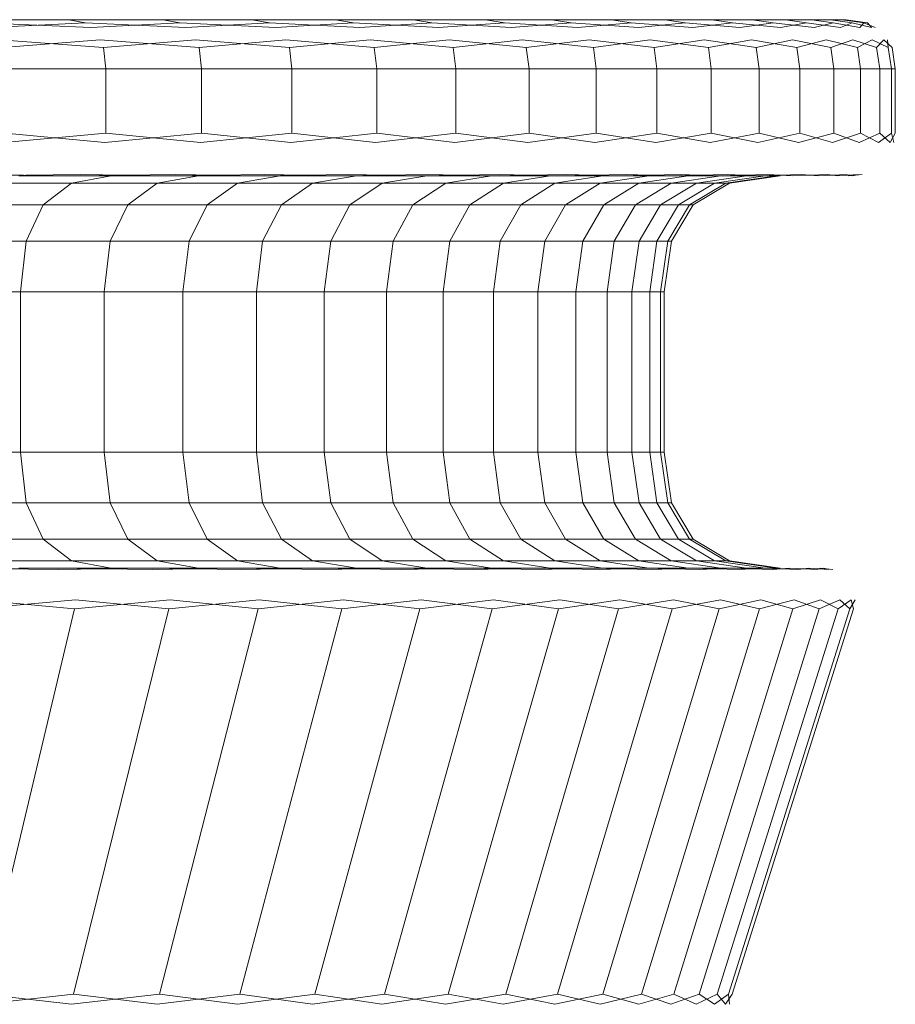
# Model space of a CAD drawing. Header units: millimetres. Extents: x 0 to 3102, y -513 to 108.
# Tile 9 of 32: x 415.22 to 421.75, y 100.48 to 107.82. Entities that reach past the tile are written whole.
import ezdxf

# ---------------------------------------------------------------- set-up
doc = ezdxf.new("R2010")
doc.units = ezdxf.units.MM
doc.layers.add('CI282602M_dwg', color=8, linetype='Continuous', lineweight=9)

# ---------------------------------------------------------------- blocks, each defined once
blk = doc.blocks.new('CI282602M_dwg-300031-Południe')
at = {"color": 18, "lineweight": 9}
for p, q in [((414.844, 107.8195), (415.5849, 107.8195)), ((415.5849, 107.8195), (414.844, 107.8195)), ((415.7494, 107.7621), (414.9602, 107.7966)), ((415.0017, 107.7621), (415.7061, 107.7966)), ((415.5849, 107.8195), (415.7061, 107.7966)), ((415.5849, 107.8195), (416.2878, 107.8195)), ((416.2878, 107.8195), (415.5849, 107.8195)), ((415.5849, 107.8195), (415.7061, 107.7966)), ((416.4587, 107.7621), (415.7061, 107.7966)), ((415.7494, 107.7621), (416.4137, 107.7966)), ((416.2878, 107.8195), (416.4137, 107.7966)), ((416.2878, 107.8195), (416.9514, 107.8195)), ((416.9514, 107.8195), (416.2878, 107.8195)), ((416.2878, 107.8195), (416.4137, 107.7966)), ((417.1284, 107.7621), (416.4137, 107.7966)), ((416.4587, 107.7621), (417.0818, 107.7966)), ((416.9514, 107.8195), (417.0818, 107.7966)), ((416.9514, 107.8195), (417.5742, 107.8195)), ((417.5742, 107.8195), (416.9514, 107.8195)), ((416.9514, 107.8195), (417.0818, 107.7966)), ((417.757, 107.7621), (417.0818, 107.7966)), ((417.1284, 107.7621), (417.7089, 107.7966)), ((417.5742, 107.8195), (417.7089, 107.7966)), ((417.5742, 107.8195), (418.1551, 107.8195)), ((418.1551, 107.8195), (417.5742, 107.8195)), ((417.5742, 107.8195), (417.7089, 107.7966)), ((418.3432, 107.7621), (417.7089, 107.7966)), ((417.757, 107.7621), (418.2937, 107.7966)), ((418.1551, 107.8195), (418.2937, 107.7966)), ((418.1551, 107.8195), (418.6925, 107.8195)), ((418.6925, 107.8195), (418.1551, 107.8195)), ((418.1551, 107.8195), (418.2937, 107.7966)), ((418.8856, 107.7621), (418.2937, 107.7966)), ((418.3432, 107.7621), (418.8348, 107.7966)), ((418.6925, 107.8195), (418.8348, 107.7966)), ((418.6925, 107.8195), (419.1852, 107.8195)), ((419.1852, 107.8195), (418.6925, 107.8195)), ((418.6925, 107.8195), (418.8348, 107.7966)), ((419.3829, 107.7621), (418.8348, 107.7966)), ((418.8856, 107.7621), (419.3309, 107.7966)), ((419.1852, 107.8195), (419.3309, 107.7966)), ((419.1852, 107.8195), (419.6318, 107.8195)), ((419.6318, 107.8195), (419.1852, 107.8195)), ((419.1852, 107.8195), (419.3309, 107.7966)), ((419.8336, 107.7621), (419.3309, 107.7966)), ((419.3829, 107.7621), (419.7805, 107.7966)), ((419.6318, 107.8195), (419.7805, 107.7966)), ((419.6318, 107.8195), (420.031, 107.8195)), ((420.031, 107.8195), (419.6318, 107.8195)), ((419.6318, 107.8195), (419.7805, 107.7966)), ((420.2365, 107.7621), (419.7805, 107.7966)), ((419.8336, 107.7621), (420.1824, 107.7966)), ((420.031, 107.8195), (420.1824, 107.7966)), ((420.031, 107.8195), (420.3813, 107.8195)), ((420.3813, 107.8195), (420.031, 107.8195)), ((420.031, 107.8195), (420.1824, 107.7966)), ((420.5901, 107.7621), (420.1824, 107.7966)), ((420.2365, 107.7621), (420.5351, 107.7966)), ((420.3813, 107.8195), (420.5351, 107.7966)), ((420.3813, 107.8195), (420.6815, 107.8195)), ((420.6815, 107.8195), (420.3813, 107.8195)), ((420.3813, 107.8195), (420.5351, 107.7966)), ((420.893, 107.7621), (420.5351, 107.7966)), ((420.5901, 107.7621), (420.8373, 107.7966)), ((420.6815, 107.8195), (420.8373, 107.7966)), ((420.6815, 107.8195), (420.9301, 107.8195)), ((420.9301, 107.8195), (420.6815, 107.8195)), ((420.6815, 107.8195), (420.8373, 107.7966)), ((421.144, 107.7621), (420.8373, 107.7966)), ((420.893, 107.7621), (421.0877, 107.7966)), ((420.9301, 107.8195), (421.0877, 107.7966)), ((420.9301, 107.8195), (421.1258, 107.8195)), ((421.1258, 107.8195), (420.9301, 107.8195)), ((420.9301, 107.8195), (421.0877, 107.7966)), ((421.3415, 107.7621), (421.0877, 107.7966)), ((421.1258, 107.8195), (421.2848, 107.7966)), ((421.1258, 107.8195), (421.2673, 107.8195)), ((421.2673, 107.8195), (421.1258, 107.8195)), ((421.1258, 107.8195), (421.2848, 107.7966)), ((421.144, 107.7621), (421.2848, 107.7966)), ((421.2673, 107.8195), (421.4272, 107.7966)), ((421.2673, 107.8195), (421.3532, 107.8195)), ((421.3532, 107.8195), (421.2673, 107.8195)), ((421.2673, 107.8195), (421.4272, 107.7966)), ((421.4843, 107.7621), (421.2848, 107.7966)), ((421.3415, 107.7621), (421.4272, 107.7966)), ((421.3532, 107.8195), (421.5137, 107.7966)), ((421.3532, 107.8195), (421.3822, 107.8195)), ((421.3822, 107.8195), (421.3532, 107.8195)), ((421.3532, 107.8195), (421.5137, 107.7966)), ((421.3822, 107.8195), (421.5429, 107.7966)), ((421.571, 107.7621), (421.4272, 107.7966)), ((421.4843, 107.7621), (421.5137, 107.7966)), ((421.6003, 107.7621), (421.5137, 107.7966)), ((421.571, 107.7621), (421.5429, 107.7966)), ((415.8446, 107.613), (415.0681, 107.6704)), ((415.093, 107.613), (415.8186, 107.6704)), ((416.5577, 107.613), (415.8186, 107.6704)), ((415.8446, 107.613), (416.5307, 107.6704)), ((417.2309, 107.613), (416.5307, 107.6704)), ((416.5577, 107.613), (417.2029, 107.6704)), ((417.8628, 107.613), (417.2029, 107.6704)), ((417.2309, 107.613), (417.834, 107.6704)), ((418.4521, 107.613), (417.834, 107.6704)), ((417.8628, 107.613), (418.4224, 107.6704)), ((418.9974, 107.613), (418.4224, 107.6704)), ((418.4521, 107.613), (418.9669, 107.6704)), ((419.4973, 107.613), (418.9669, 107.6704)), ((418.9974, 107.613), (419.4661, 107.6704)), ((419.9505, 107.613), (419.4661, 107.6704)), ((419.4973, 107.613), (419.9186, 107.6704)), ((420.3555, 107.613), (419.9186, 107.6704)), ((419.9505, 107.613), (420.323, 107.6704)), ((420.7109, 107.613), (420.323, 107.6704)), ((420.3555, 107.613), (420.678, 107.6704)), ((421.0155, 107.613), (420.678, 107.6704)), ((420.7109, 107.613), (420.9821, 107.6704)), ((421.2678, 107.613), (420.9821, 107.6704)), ((421.0155, 107.613), (421.234, 107.6704)), ((421.4664, 107.613), (421.234, 107.6704)), ((421.2678, 107.613), (421.4323, 107.6704)), ((421.61, 107.613), (421.4323, 107.6704)), ((421.4664, 107.613), (421.5757, 107.6704)), ((421.6971, 107.613), (421.5757, 107.6704)), ((421.61, 107.613), (421.6628, 107.6704)), ((421.7265, 107.613), (421.6628, 107.6704)), ((421.6971, 107.613), (421.6921, 107.6704)), ((415.8446, 107.613), (415.8619, 107.4524)), ((415.8446, 107.613), (415.8619, 107.4524)), ((416.5577, 107.613), (416.5757, 107.4524)), ((416.5577, 107.613), (416.5757, 107.4524)), ((417.2309, 107.613), (417.2495, 107.4524)), ((417.2309, 107.613), (417.2495, 107.4524)), ((417.8628, 107.613), (417.882, 107.4524)), ((417.8628, 107.613), (417.882, 107.4524)), ((418.4521, 107.613), (418.4719, 107.4524)), ((418.4521, 107.613), (418.4719, 107.4524)), ((418.9974, 107.613), (419.0178, 107.4524)), ((418.9974, 107.613), (419.0178, 107.4524)), ((419.4973, 107.613), (419.5181, 107.4524)), ((419.4973, 107.613), (419.5181, 107.4524)), ((419.9505, 107.613), (419.9717, 107.4524)), ((419.9505, 107.613), (419.9717, 107.4524)), ((420.3555, 107.613), (420.3771, 107.4524)), ((420.3555, 107.613), (420.3771, 107.4524)), ((420.7109, 107.613), (420.7329, 107.4524)), ((420.7109, 107.613), (420.7329, 107.4524)), ((421.0155, 107.613), (421.0378, 107.4524)), ((421.0155, 107.613), (421.0378, 107.4524)), ((421.2678, 107.613), (421.2903, 107.4524)), ((421.2678, 107.613), (421.2903, 107.4524)), ((421.4664, 107.613), (421.4891, 107.4524)), ((421.4664, 107.613), (421.4891, 107.4524)), ((421.61, 107.613), (421.6328, 107.4524)), ((421.61, 107.613), (421.6328, 107.4524)), ((421.6971, 107.613), (421.7201, 107.4524)), ((421.6971, 107.613), (421.7201, 107.4524)), ((421.7495, 107.4524), (421.7265, 107.613)), ((415.1096, 107.4524), (415.8619, 107.4524)), ((415.8619, 107.4524), (415.1096, 107.4524)), ((415.8619, 107.4524), (416.5757, 107.4524)), ((416.5757, 107.4524), (415.8619, 107.4524)), ((415.8619, 107.4524), (415.8619, 106.9725)), ((415.8619, 107.4524), (415.8619, 106.9725)), ((416.5757, 107.4524), (417.2495, 107.4524)), ((417.2495, 107.4524), (416.5757, 107.4524)), ((416.5757, 107.4524), (416.5757, 106.9725)), ((416.5757, 107.4524), (416.5757, 106.9725)), ((417.2495, 107.4524), (417.882, 107.4524)), ((417.882, 107.4524), (417.2495, 107.4524)), ((417.2495, 107.4524), (417.2495, 106.9725)), ((417.2495, 107.4524), (417.2495, 106.9725)), ((417.882, 107.4524), (418.4719, 107.4524)), ((418.4719, 107.4524), (417.882, 107.4524)), ((417.882, 107.4524), (417.882, 106.9725)), ((417.882, 107.4524), (417.882, 106.9725)), ((418.4719, 107.4524), (419.0178, 107.4524)), ((419.0178, 107.4524), (418.4719, 107.4524)), ((418.4719, 107.4524), (418.4719, 106.9725)), ((418.4719, 107.4524), (418.4719, 106.9725)), ((419.0178, 107.4524), (419.5181, 107.4524)), ((419.5181, 107.4524), (419.0178, 107.4524)), ((419.0178, 107.4524), (419.0178, 106.9725)), ((419.0178, 107.4524), (419.0178, 106.9725)), ((419.5181, 107.4524), (419.9717, 107.4524)), ((419.9717, 107.4524), (419.5181, 107.4524)), ((419.5181, 107.4524), (419.5181, 106.9725)), ((419.5181, 107.4524), (419.5181, 106.9725)), ((419.9717, 107.4524), (420.3771, 107.4524)), ((420.3771, 107.4524), (419.9717, 107.4524)), ((419.9717, 107.4524), (419.9717, 106.9725)), ((419.9717, 107.4524), (419.9717, 106.9725)), ((420.3771, 107.4524), (420.7329, 107.4524)), ((420.7329, 107.4524), (420.3771, 107.4524)), ((420.3771, 107.4524), (420.3771, 106.9725)), ((420.3771, 107.4524), (420.3771, 106.9725)), ((420.7329, 107.4524), (421.0378, 107.4524)), ((421.0378, 107.4524), (420.7329, 107.4524)), ((420.7329, 107.4524), (420.7329, 106.9725)), ((420.7329, 107.4524), (420.7329, 106.9725)), ((421.0378, 107.4524), (421.2903, 107.4524)), ((421.2903, 107.4524), (421.0378, 107.4524)), ((421.0378, 107.4524), (421.0378, 106.9725)), ((421.0378, 107.4524), (421.0378, 106.9725)), ((421.2903, 107.4524), (421.4891, 107.4524)), ((421.4891, 107.4524), (421.2903, 107.4524)), ((421.2903, 107.4524), (421.2903, 106.9725)), ((421.2903, 107.4524), (421.2903, 106.9725)), ((421.4891, 107.4524), (421.6328, 107.4524)), ((421.6328, 107.4524), (421.4891, 107.4524)), ((421.4891, 107.4524), (421.4891, 106.9725)), ((421.4891, 107.4524), (421.4891, 106.9725)), ((421.6328, 107.4524), (421.7201, 107.4524)), ((421.7201, 107.4524), (421.6328, 107.4524)), ((421.6328, 107.4524), (421.6328, 106.9725)), ((421.6328, 107.4524), (421.6328, 106.9725)), ((421.7201, 107.4524), (421.7495, 107.4524)), ((421.7495, 107.4524), (421.7201, 107.4524)), ((421.7201, 107.4524), (421.7201, 106.9725)), ((421.7201, 107.4524), (421.7201, 106.9725)), ((421.7495, 106.9725), (421.7495, 107.4524)), ((415.1025, 106.9031), (415.8619, 106.9725)), ((415.8544, 106.9031), (415.1096, 106.9725)), ((415.8544, 106.9031), (416.5757, 106.9725)), ((416.5679, 106.9031), (415.8619, 106.9725)), ((416.5679, 106.9031), (417.2495, 106.9725)), ((417.2415, 106.9031), (416.5757, 106.9725)), ((417.2415, 106.9031), (417.882, 106.9725)), ((417.8737, 106.9031), (417.2495, 106.9725)), ((417.8737, 106.9031), (418.4719, 106.9725)), ((418.4634, 106.9031), (417.882, 106.9725)), ((418.4634, 106.9031), (419.0178, 106.9725)), ((419.009, 106.9031), (418.4719, 106.9725)), ((419.009, 106.9031), (419.5181, 106.9725)), ((419.5092, 106.9031), (419.0178, 106.9725)), ((419.5092, 106.9031), (419.9717, 106.9725)), ((419.9625, 106.9031), (419.5181, 106.9725)), ((419.9625, 106.9031), (420.3771, 106.9725)), ((420.3678, 106.9031), (419.9717, 106.9725)), ((420.3678, 106.9031), (420.7329, 106.9725)), ((420.7234, 106.9031), (420.3771, 106.9725)), ((420.7234, 106.9031), (421.0378, 106.9725)), ((421.0282, 106.9031), (420.7329, 106.9725)), ((421.0282, 106.9031), (421.2903, 106.9725)), ((421.2806, 106.9031), (421.0378, 106.9725)), ((421.2806, 106.9031), (421.4891, 106.9725)), ((421.4793, 106.9031), (421.2903, 106.9725)), ((421.4793, 106.9031), (421.6328, 106.9725)), ((421.623, 106.9031), (421.4891, 106.9725)), ((421.623, 106.9031), (421.7201, 106.9725)), ((421.7102, 106.9031), (421.6328, 106.9725)), ((421.7495, 106.9725), (421.7102, 106.9031)), ((421.7395, 106.9032), (421.7201, 106.9725)), ((414.8803, 106.6555), (415.6751, 106.6654)), ((415.6053, 106.6015), (414.9285, 106.6015)), ((414.9285, 106.6015), (415.6053, 106.6015)), ((415.6227, 106.6555), (414.9305, 106.6654)), ((415.9018, 106.6555), (415.2138, 106.6555)), ((415.2138, 106.6555), (415.9018, 106.6555)), ((415.3936, 106.4395), (415.6053, 106.6015)), ((415.6053, 106.6015), (415.3936, 106.4395)), ((415.6053, 106.6015), (415.9018, 106.6555)), ((415.9018, 106.6555), (415.6053, 106.6015)), ((416.2444, 106.6015), (415.6053, 106.6015)), ((415.6053, 106.6015), (416.2444, 106.6015)), ((415.6227, 106.6555), (416.3815, 106.6654)), ((416.3271, 106.6555), (415.6751, 106.6654)), ((416.5514, 106.6555), (415.9018, 106.6555)), ((415.9018, 106.6555), (416.5514, 106.6555)), ((416.0251, 106.4395), (416.2444, 106.6015)), ((416.2444, 106.6015), (416.0251, 106.4395)), ((416.2444, 106.6015), (416.5514, 106.6555)), ((416.5514, 106.6555), (416.2444, 106.6015)), ((416.8442, 106.6015), (416.2444, 106.6015)), ((416.2444, 106.6015), (416.8442, 106.6015)), ((416.3271, 106.6555), (417.0484, 106.6654)), ((416.9921, 106.6555), (416.3815, 106.6654)), ((417.1612, 106.6555), (416.5514, 106.6555)), ((416.5514, 106.6555), (417.1612, 106.6555)), ((416.6178, 106.4395), (416.8442, 106.6015)), ((416.8442, 106.6015), (416.6178, 106.4395)), ((416.8442, 106.6015), (417.1612, 106.6555)), ((417.1612, 106.6555), (416.8442, 106.6015)), ((417.4037, 106.6015), (416.8442, 106.6015)), ((416.8442, 106.6015), (417.4037, 106.6015)), ((416.9921, 106.6555), (417.6745, 106.6654)), ((417.6163, 106.6555), (417.0484, 106.6654)), ((417.7299, 106.6555), (417.1612, 106.6555)), ((417.1612, 106.6555), (417.7299, 106.6555)), ((417.4037, 106.6015), (417.1706, 106.4395)), ((417.1707, 106.4395), (417.4037, 106.6015)), ((417.4037, 106.6015), (417.7299, 106.6555)), ((417.7299, 106.6555), (417.4037, 106.6015)), ((417.9214, 106.6015), (417.4037, 106.6015)), ((417.4037, 106.6015), (417.9214, 106.6015)), ((417.6163, 106.6555), (418.2583, 106.6654)), ((418.1984, 106.6555), (417.6745, 106.6654)), ((417.6822, 106.4395), (417.9214, 106.6015)), ((417.9214, 106.6015), (417.6822, 106.4395)), ((418.2563, 106.6555), (417.7299, 106.6555)), ((417.7299, 106.6555), (418.2563, 106.6555)), ((417.9214, 106.6015), (418.2563, 106.6555)), ((418.2563, 106.6555), (417.9214, 106.6015)), ((418.396, 106.6015), (417.9214, 106.6015)), ((417.9214, 106.6015), (418.396, 106.6015)), ((418.1512, 106.4395), (418.396, 106.6015)), ((418.396, 106.6015), (418.1512, 106.4395)), ((418.1984, 106.6555), (418.7984, 106.6654)), ((418.7388, 106.6555), (418.2563, 106.6555)), ((418.2563, 106.6555), (418.7388, 106.6555)), ((418.737, 106.6555), (418.2583, 106.6654)), ((418.396, 106.6015), (418.7388, 106.6555)), ((418.7388, 106.6555), (418.396, 106.6015)), ((418.8262, 106.6015), (418.396, 106.6015)), ((418.396, 106.6015), (418.8262, 106.6015)), ((418.5762, 106.4395), (418.8262, 106.6015)), ((418.8262, 106.6015), (418.5762, 106.4395)), ((418.737, 106.6555), (419.2936, 106.6654)), ((419.1762, 106.6555), (418.7388, 106.6555)), ((418.7388, 106.6555), (419.1762, 106.6555)), ((419.2308, 106.6555), (418.7984, 106.6654)), ((418.8262, 106.6015), (419.1762, 106.6555)), ((419.1762, 106.6555), (418.8262, 106.6015)), ((419.2108, 106.6015), (418.8262, 106.6015)), ((418.8262, 106.6015), (419.2108, 106.6015)), ((418.9562, 106.4395), (419.2108, 106.6015)), ((419.2108, 106.6015), (418.9562, 106.4395)), ((419.5672, 106.6555), (419.1762, 106.6555)), ((419.1762, 106.6555), (419.5672, 106.6555)), ((419.2108, 106.6015), (419.5672, 106.6555)), ((419.5672, 106.6555), (419.2108, 106.6015)), ((419.5483, 106.6015), (419.2108, 106.6015)), ((419.2108, 106.6015), (419.5483, 106.6015)), ((419.2308, 106.6555), (419.7425, 106.6654)), ((419.2897, 106.4395), (419.5483, 106.6015)), ((419.5483, 106.6015), (419.2897, 106.4395)), ((419.6783, 106.6555), (419.2936, 106.6654)), ((419.5483, 106.6015), (419.9104, 106.6555)), ((419.9104, 106.6555), (419.5483, 106.6015)), ((419.8375, 106.6015), (419.5483, 106.6015)), ((419.5483, 106.6015), (419.8375, 106.6015)), ((419.9104, 106.6555), (419.5672, 106.6555)), ((419.5672, 106.6555), (419.9104, 106.6555)), ((419.5754, 106.4395), (419.8375, 106.6015)), ((419.8375, 106.6015), (419.5754, 106.4395)), ((419.6783, 106.6555), (420.1437, 106.6654)), ((420.0783, 106.6555), (419.7425, 106.6654)), ((419.8121, 106.4395), (420.077, 106.6015)), ((420.077, 106.6015), (419.8121, 106.4395)), ((419.8375, 106.6015), (420.2044, 106.6555)), ((420.2044, 106.6555), (419.8375, 106.6015)), ((420.077, 106.6015), (419.8375, 106.6015)), ((419.8375, 106.6015), (420.077, 106.6015)), ((420.2044, 106.6555), (419.9104, 106.6555)), ((419.9104, 106.6555), (420.2044, 106.6555)), ((419.9984, 106.4395), (420.2656, 106.6015)), ((420.2656, 106.6015), (419.9984, 106.4395)), ((420.077, 106.6015), (420.448, 106.6555)), ((420.448, 106.6555), (420.077, 106.6015)), ((420.2656, 106.6015), (420.077, 106.6015)), ((420.077, 106.6015), (420.2656, 106.6015)), ((420.0783, 106.6555), (420.4958, 106.6654)), ((420.1331, 106.4395), (420.4019, 106.6015)), ((420.4019, 106.6015), (420.1331, 106.4395)), ((420.4294, 106.6555), (420.1437, 106.6654)), ((420.448, 106.6555), (420.2044, 106.6555)), ((420.2044, 106.6555), (420.448, 106.6555)), ((420.2148, 106.4395), (420.4846, 106.6015)), ((420.4846, 106.6015), (420.2148, 106.4395)), ((420.2424, 106.4395), (420.5125, 106.6015)), ((420.2656, 106.6015), (420.6397, 106.6555)), ((420.6397, 106.6555), (420.2656, 106.6015)), ((420.4019, 106.6015), (420.2656, 106.6015)), ((420.2656, 106.6015), (420.4019, 106.6015)), ((420.4019, 106.6015), (420.7783, 106.6555)), ((420.7783, 106.6555), (420.4019, 106.6015)), ((420.4846, 106.6015), (420.4019, 106.6015)), ((420.4019, 106.6015), (420.4846, 106.6015)), ((420.4294, 106.6555), (420.7975, 106.6654)), ((420.6397, 106.6555), (420.448, 106.6555)), ((420.448, 106.6555), (420.6397, 106.6555)), ((420.4846, 106.6015), (420.8624, 106.6555)), ((420.8624, 106.6555), (420.4846, 106.6015)), ((420.5125, 106.6015), (420.4846, 106.6015)), ((420.4846, 106.6015), (420.5125, 106.6015)), ((420.7302, 106.6555), (420.4958, 106.6654)), ((420.5125, 106.6015), (420.8907, 106.6555)), ((420.7783, 106.6555), (420.6397, 106.6555)), ((420.6397, 106.6555), (420.7783, 106.6555)), ((420.7302, 106.6555), (421.0474, 106.6654)), ((420.8624, 106.6555), (420.7783, 106.6555)), ((420.7783, 106.6555), (420.8624, 106.6555)), ((420.9793, 106.6555), (420.7975, 106.6654)), ((420.8907, 106.6555), (420.8624, 106.6555)), ((420.8624, 106.6555), (420.8907, 106.6555)), ((420.9793, 106.6555), (421.2441, 106.6654)), ((421.1755, 106.6555), (421.0474, 106.6654)), ((421.1755, 106.6555), (421.3863, 106.6654)), ((421.3173, 106.6555), (421.2441, 106.6654)), ((421.3173, 106.6555), (421.4727, 106.6654)), ((421.4034, 106.6555), (421.3863, 106.6654)), ((421.5018, 106.6654), (421.4034, 106.6555)), ((421.4324, 106.6555), (421.4727, 106.6654)), ((415.3936, 106.4395), (414.7247, 106.4395)), ((414.7247, 106.4395), (415.3936, 106.4395)), ((415.2665, 106.1694), (415.3936, 106.4395)), ((415.3936, 106.4395), (415.2665, 106.1694)), ((416.0251, 106.4395), (415.3936, 106.4395)), ((415.3936, 106.4395), (416.0251, 106.4395)), ((415.8935, 106.1694), (416.0251, 106.4395)), ((416.0251, 106.4395), (415.8935, 106.1694)), ((416.6178, 106.4395), (416.0251, 106.4395)), ((416.0251, 106.4395), (416.6178, 106.4395)), ((416.482, 106.1694), (416.6178, 106.4395)), ((416.6178, 106.4395), (416.482, 106.1694)), ((417.1707, 106.4395), (416.6178, 106.4395)), ((416.6178, 106.4395), (417.1706, 106.4395)), ((417.0308, 106.1694), (417.1707, 106.4395)), ((417.1706, 106.4395), (417.0308, 106.1694)), ((417.1706, 106.4395), (417.6822, 106.4395)), ((417.6822, 106.4395), (417.1707, 106.4395)), ((417.5386, 106.1694), (417.6822, 106.4395)), ((417.6822, 106.4395), (417.5386, 106.1694)), ((418.1512, 106.4395), (417.6822, 106.4395)), ((417.6822, 106.4395), (418.1512, 106.4395)), ((418.0042, 106.1694), (418.1512, 106.4395)), ((418.1512, 106.4395), (418.0042, 106.1694)), ((418.5762, 106.4395), (418.1512, 106.4395)), ((418.1512, 106.4395), (418.5762, 106.4395)), ((418.4262, 106.1694), (418.5762, 106.4395)), ((418.5762, 106.4395), (418.4262, 106.1694)), ((418.9562, 106.4395), (418.5762, 106.4395)), ((418.5762, 106.4395), (418.9562, 106.4395)), ((418.8034, 106.1694), (418.9562, 106.4395)), ((418.9562, 106.4395), (418.8034, 106.1694)), ((419.2897, 106.4395), (418.9562, 106.4395)), ((418.9562, 106.4395), (419.2897, 106.4395)), ((419.1345, 106.1694), (419.2897, 106.4395)), ((419.2897, 106.4395), (419.1345, 106.1694)), ((419.5754, 106.4395), (419.2897, 106.4395)), ((419.2897, 106.4395), (419.5754, 106.4395)), ((419.4181, 106.1694), (419.5754, 106.4395)), ((419.5754, 106.4395), (419.4181, 106.1694)), ((419.8121, 106.4395), (419.5754, 106.4395)), ((419.5754, 106.4395), (419.8121, 106.4395)), ((419.6531, 106.1694), (419.8121, 106.4395)), ((419.8121, 106.4395), (419.6531, 106.1694)), ((419.9984, 106.4395), (419.8121, 106.4395)), ((419.8121, 106.4395), (419.9984, 106.4395)), ((419.8381, 106.1694), (419.9984, 106.4395)), ((419.9984, 106.4395), (419.8381, 106.1694)), ((419.9718, 106.1694), (420.1331, 106.4395)), ((420.1331, 106.4395), (419.9718, 106.1694)), ((420.1331, 106.4395), (419.9984, 106.4395)), ((419.9984, 106.4395), (420.1331, 106.4395)), ((420.0529, 106.1694), (420.2148, 106.4395)), ((420.2148, 106.4395), (420.0529, 106.1694)), ((420.0803, 106.1694), (420.2424, 106.4395)), ((420.2148, 106.4395), (420.1331, 106.4395)), ((420.1331, 106.4395), (420.2148, 106.4395)), ((420.2424, 106.4395), (420.2148, 106.4395)), ((420.2148, 106.4395), (420.2424, 106.4395)), ((414.6024, 106.1694), (415.2665, 106.1694)), ((415.2665, 106.1694), (414.6024, 106.1694)), ((415.2242, 105.7914), (415.2665, 106.1694)), ((415.2665, 106.1694), (415.2242, 105.7914)), ((415.2665, 106.1694), (415.8935, 106.1694)), ((415.8935, 106.1694), (415.2665, 106.1694)), ((415.8496, 105.7914), (415.8935, 106.1694)), ((415.8935, 106.1694), (415.8496, 105.7914)), ((415.8935, 106.1694), (416.482, 106.1694)), ((416.482, 106.1694), (415.8935, 106.1694)), ((416.4367, 105.7914), (416.482, 106.1694)), ((416.482, 106.1694), (416.4367, 105.7914)), ((416.482, 106.1694), (417.0308, 106.1694)), ((417.0308, 106.1694), (416.482, 106.1694)), ((416.9842, 105.7914), (417.0308, 106.1694)), ((417.0308, 106.1694), (416.9842, 105.7914)), ((417.0308, 106.1694), (417.5386, 106.1694)), ((417.5386, 106.1694), (417.0308, 106.1694)), ((417.4908, 105.7914), (417.5386, 106.1694)), ((417.5386, 106.1694), (417.4908, 105.7914)), ((417.5386, 106.1694), (418.0042, 106.1694)), ((418.0042, 106.1694), (417.5386, 106.1694)), ((417.9553, 105.7914), (418.0042, 106.1694)), ((418.0042, 106.1694), (417.9553, 105.7914)), ((418.0042, 106.1694), (418.4262, 106.1694)), ((418.4262, 106.1694), (418.0042, 106.1694)), ((418.3763, 105.7914), (418.4262, 106.1694)), ((418.4262, 106.1694), (418.3763, 105.7914)), ((418.4262, 106.1694), (418.8034, 106.1694)), ((418.8034, 106.1694), (418.4262, 106.1694)), ((418.7525, 105.7914), (418.8034, 106.1694)), ((418.8034, 106.1694), (418.7525, 105.7914)), ((418.8034, 106.1694), (419.1345, 106.1694)), ((419.1345, 106.1694), (418.8034, 106.1694)), ((419.0828, 105.7914), (419.1345, 106.1694)), ((419.1345, 106.1694), (419.0828, 105.7914)), ((419.1345, 106.1694), (419.4181, 106.1694)), ((419.4181, 106.1694), (419.1345, 106.1694)), ((419.3657, 105.7914), (419.4181, 106.1694)), ((419.4181, 106.1694), (419.3657, 105.7914)), ((419.4181, 106.1694), (419.6531, 106.1694)), ((419.6531, 106.1694), (419.4181, 106.1694)), ((419.6001, 105.7914), (419.6531, 106.1694)), ((419.6531, 106.1694), (419.6001, 105.7914)), ((419.6531, 106.1694), (419.8381, 106.1694)), ((419.8381, 106.1694), (419.6531, 106.1694)), ((419.7846, 105.7914), (419.8381, 106.1694)), ((419.8381, 106.1694), (419.7846, 105.7914)), ((419.8381, 106.1694), (419.9718, 106.1694)), ((419.9718, 106.1694), (419.8381, 106.1694)), ((419.918, 105.7914), (419.9718, 106.1694)), ((419.9718, 106.1694), (419.918, 105.7914)), ((419.9718, 106.1694), (420.0529, 106.1694)), ((420.0529, 106.1694), (419.9718, 106.1694)), ((419.999, 105.7914), (420.0529, 106.1694)), ((420.0529, 106.1694), (419.999, 105.7914)), ((420.0263, 105.7914), (420.0803, 106.1694)), ((420.0529, 106.1694), (420.0803, 106.1694)), ((420.0803, 106.1694), (420.0529, 106.1694)), ((414.5617, 105.7914), (415.2242, 105.7914)), ((415.2242, 105.7914), (414.5617, 105.7914)), ((415.2242, 105.7914), (415.8496, 105.7914)), ((415.8496, 105.7914), (415.2242, 105.7914)), ((415.2242, 104.5944), (415.2242, 105.7914)), ((415.2242, 105.7914), (415.2242, 104.5944)), ((415.8496, 105.7914), (416.4367, 105.7914)), ((416.4367, 105.7914), (415.8496, 105.7914)), ((415.8496, 104.5944), (415.8496, 105.7914)), ((415.8496, 105.7914), (415.8496, 104.5944)), ((416.4367, 105.7914), (416.9842, 105.7914)), ((416.9842, 105.7914), (416.4367, 105.7914)), ((416.4367, 104.5944), (416.4367, 105.7914)), ((416.4367, 105.7914), (416.4367, 104.5944)), ((416.9842, 105.7914), (417.4908, 105.7914)), ((417.4908, 105.7914), (416.9842, 105.7914)), ((416.9842, 104.5944), (416.9842, 105.7914)), ((416.9842, 105.7914), (416.9842, 104.5944)), ((417.4908, 105.7914), (417.9553, 105.7914)), ((417.9553, 105.7914), (417.4908, 105.7914)), ((417.4908, 104.5944), (417.4908, 105.7914)), ((417.4908, 105.7914), (417.4908, 104.5944)), ((417.9553, 105.7914), (418.3763, 105.7914)), ((418.3763, 105.7914), (417.9553, 105.7914)), ((417.9553, 104.5944), (417.9553, 105.7914)), ((417.9553, 105.7914), (417.9553, 104.5944)), ((418.3763, 105.7914), (418.7525, 105.7914)), ((418.7525, 105.7914), (418.3763, 105.7914)), ((418.3763, 104.5944), (418.3763, 105.7914)), ((418.3763, 105.7914), (418.3763, 104.5944)), ((418.7525, 105.7914), (419.0828, 105.7914)), ((419.0828, 105.7914), (418.7525, 105.7914)), ((418.7525, 104.5944), (418.7525, 105.7914)), ((418.7525, 105.7914), (418.7525, 104.5944)), ((419.0828, 105.7914), (419.3657, 105.7914)), ((419.3657, 105.7914), (419.0828, 105.7914)), ((419.0828, 104.5944), (419.0828, 105.7914)), ((419.0828, 105.7914), (419.0828, 104.5944)), ((419.3657, 105.7914), (419.6001, 105.7914)), ((419.6001, 105.7914), (419.3657, 105.7914)), ((419.3657, 104.5944), (419.3657, 105.7914)), ((419.3657, 105.7914), (419.3657, 104.5944)), ((419.6001, 105.7914), (419.7846, 105.7914)), ((419.7846, 105.7914), (419.6001, 105.7914)), ((419.6001, 104.5944), (419.6001, 105.7914)), ((419.6001, 105.7914), (419.6001, 104.5944)), ((419.7846, 105.7914), (419.918, 105.7914)), ((419.918, 105.7914), (419.7846, 105.7914)), ((419.7846, 104.5944), (419.7846, 105.7914)), ((419.7846, 105.7914), (419.7846, 104.5944)), ((419.918, 105.7914), (419.999, 105.7914)), ((419.999, 105.7914), (419.918, 105.7914)), ((419.918, 104.5944), (419.918, 105.7914)), ((419.918, 105.7914), (419.918, 104.5944)), ((419.999, 105.7914), (420.0263, 105.7914)), ((420.0263, 105.7914), (419.999, 105.7914)), ((419.999, 104.5944), (419.999, 105.7914)), ((419.999, 105.7914), (419.999, 104.5944)), ((420.0263, 104.5944), (420.0263, 105.7914)), ((415.2242, 104.5944), (414.5617, 104.5944)), ((414.5617, 104.5944), (415.2242, 104.5944)), ((415.2665, 104.2163), (415.2242, 104.5944)), ((415.8496, 104.5944), (415.2242, 104.5944)), ((415.2242, 104.5944), (415.2665, 104.2163)), ((415.2242, 104.5944), (415.8496, 104.5944)), ((415.8935, 104.2163), (415.8496, 104.5944)), ((416.4367, 104.5944), (415.8496, 104.5944)), ((415.8496, 104.5944), (415.8935, 104.2163)), ((415.8496, 104.5944), (416.4367, 104.5944)), ((416.482, 104.2163), (416.4367, 104.5944)), ((416.9842, 104.5944), (416.4367, 104.5944)), ((416.4367, 104.5944), (416.482, 104.2163)), ((416.4367, 104.5944), (416.9842, 104.5944)), ((417.0308, 104.2163), (416.9842, 104.5944)), ((417.4908, 104.5944), (416.9842, 104.5944)), ((416.9842, 104.5944), (417.0308, 104.2163)), ((416.9842, 104.5944), (417.4908, 104.5944)), ((417.5386, 104.2163), (417.4908, 104.5944)), ((417.9553, 104.5944), (417.4908, 104.5944)), ((417.4908, 104.5944), (417.5386, 104.2163)), ((417.4908, 104.5944), (417.9553, 104.5944)), ((418.0042, 104.2163), (417.9553, 104.5944)), ((418.3763, 104.5944), (417.9553, 104.5944)), ((417.9553, 104.5944), (418.0042, 104.2163)), ((417.9553, 104.5944), (418.3763, 104.5944)), ((418.4262, 104.2163), (418.3763, 104.5944)), ((418.7525, 104.5944), (418.3763, 104.5944)), ((418.3763, 104.5944), (418.4262, 104.2163)), ((418.3763, 104.5944), (418.7525, 104.5944)), ((418.8034, 104.2163), (418.7525, 104.5944)), ((419.0828, 104.5944), (418.7525, 104.5944)), ((418.7525, 104.5944), (418.8034, 104.2163)), ((418.7525, 104.5944), (419.0828, 104.5944)), ((419.1345, 104.2163), (419.0828, 104.5944)), ((419.3657, 104.5944), (419.0828, 104.5944)), ((419.0828, 104.5944), (419.1345, 104.2163)), ((419.0828, 104.5944), (419.3657, 104.5944)), ((419.4181, 104.2163), (419.3657, 104.5944)), ((419.6001, 104.5944), (419.3657, 104.5944)), ((419.3657, 104.5944), (419.4181, 104.2163)), ((419.3657, 104.5944), (419.6001, 104.5944)), ((419.6531, 104.2163), (419.6001, 104.5944)), ((419.7846, 104.5944), (419.6001, 104.5944)), ((419.6001, 104.5944), (419.6531, 104.2163)), ((419.6001, 104.5944), (419.7846, 104.5944)), ((419.8381, 104.2163), (419.7846, 104.5944)), ((419.918, 104.5944), (419.7846, 104.5944)), ((419.7846, 104.5944), (419.8381, 104.2163)), ((419.7846, 104.5944), (419.918, 104.5944)), ((419.9718, 104.2163), (419.918, 104.5944)), ((419.999, 104.5944), (419.918, 104.5944)), ((419.918, 104.5944), (419.9718, 104.2163)), ((419.918, 104.5944), (419.999, 104.5944)), ((420.0529, 104.2163), (419.999, 104.5944)), ((420.0263, 104.5944), (419.999, 104.5944)), ((419.999, 104.5944), (420.0529, 104.2163)), ((419.999, 104.5944), (420.0263, 104.5944)), ((420.0803, 104.2163), (420.0263, 104.5944)), ((415.2665, 104.2163), (414.6024, 104.2163)), ((414.6024, 104.2163), (415.2665, 104.2163)), ((415.3936, 103.9462), (415.2665, 104.2163)), ((415.8935, 104.2163), (415.2665, 104.2163)), ((415.2665, 104.2163), (415.3936, 103.9462)), ((415.2665, 104.2163), (415.8935, 104.2163)), ((416.0251, 103.9462), (415.8935, 104.2163)), ((416.482, 104.2163), (415.8935, 104.2163)), ((415.8935, 104.2163), (416.0251, 103.9462)), ((415.8935, 104.2163), (416.482, 104.2163)), ((416.6178, 103.9462), (416.482, 104.2163)), ((417.0308, 104.2163), (416.482, 104.2163)), ((416.482, 104.2163), (416.6178, 103.9462)), ((416.482, 104.2163), (417.0308, 104.2163)), ((417.1707, 103.9462), (417.0308, 104.2163)), ((417.5386, 104.2163), (417.0308, 104.2163)), ((417.0308, 104.2163), (417.1706, 103.9462)), ((417.0308, 104.2163), (417.5386, 104.2163)), ((417.6822, 103.9462), (417.5386, 104.2163)), ((418.0042, 104.2163), (417.5386, 104.2163)), ((417.5386, 104.2163), (417.6822, 103.9462)), ((417.5386, 104.2163), (418.0042, 104.2163)), ((418.1512, 103.9462), (418.0042, 104.2163)), ((418.4262, 104.2163), (418.0042, 104.2163)), ((418.0042, 104.2163), (418.1512, 103.9462)), ((418.0042, 104.2163), (418.4262, 104.2163)), ((418.5762, 103.9462), (418.4262, 104.2163)), ((418.8034, 104.2163), (418.4262, 104.2163)), ((418.4262, 104.2163), (418.5762, 103.9462)), ((418.4262, 104.2163), (418.8034, 104.2163)), ((418.9562, 103.9462), (418.8034, 104.2163)), ((419.1345, 104.2163), (418.8034, 104.2163)), ((418.8034, 104.2163), (418.9562, 103.9462)), ((418.8034, 104.2163), (419.1345, 104.2163)), ((419.2897, 103.9462), (419.1345, 104.2163)), ((419.4181, 104.2163), (419.1345, 104.2163)), ((419.1345, 104.2163), (419.2897, 103.9462)), ((419.1345, 104.2163), (419.4181, 104.2163)), ((419.5754, 103.9462), (419.4181, 104.2163)), ((419.6531, 104.2163), (419.4181, 104.2163)), ((419.4181, 104.2163), (419.5754, 103.9462)), ((419.4181, 104.2163), (419.6531, 104.2163)), ((419.8121, 103.9462), (419.6531, 104.2163)), ((419.8381, 104.2163), (419.6531, 104.2163)), ((419.6531, 104.2163), (419.8121, 103.9462)), ((419.6531, 104.2163), (419.8381, 104.2163)), ((419.9984, 103.9462), (419.8381, 104.2163)), ((419.9718, 104.2163), (419.8381, 104.2163)), ((419.8381, 104.2163), (419.9984, 103.9462)), ((419.8381, 104.2163), (419.9718, 104.2163)), ((420.1331, 103.9462), (419.9718, 104.2163)), ((420.0529, 104.2163), (419.9718, 104.2163)), ((419.9718, 104.2163), (420.1331, 103.9462)), ((419.9718, 104.2163), (420.0529, 104.2163)), ((420.2148, 103.9462), (420.0529, 104.2163)), ((420.0803, 104.2163), (420.0529, 104.2163)), ((420.0529, 104.2163), (420.2148, 103.9462)), ((420.0529, 104.2163), (420.0803, 104.2163)), ((420.2424, 103.9462), (420.0803, 104.2163)), ((415.3936, 103.9462), (414.7247, 103.9462)), ((414.7247, 103.9462), (415.3936, 103.9462)), ((415.6053, 103.7842), (415.3936, 103.9462)), ((416.0251, 103.9462), (415.3936, 103.9462)), ((415.3936, 103.9462), (415.6053, 103.7842)), ((415.3936, 103.9462), (416.0251, 103.9462)), ((416.2444, 103.7842), (416.0251, 103.9462)), ((416.6178, 103.9462), (416.0251, 103.9462)), ((416.0251, 103.9462), (416.2444, 103.7842)), ((416.0251, 103.9462), (416.6178, 103.9462)), ((416.8442, 103.7842), (416.6178, 103.9462)), ((417.1707, 103.9462), (416.6178, 103.9462)), ((416.6178, 103.9462), (416.8442, 103.7842)), ((416.6178, 103.9462), (417.1706, 103.9462)), ((417.1706, 103.9462), (417.4037, 103.7842)), ((417.1706, 103.9462), (417.6822, 103.9462)), ((417.4037, 103.7842), (417.1707, 103.9462)), ((417.6822, 103.9462), (417.1707, 103.9462)), ((417.9214, 103.7842), (417.6822, 103.9462)), ((418.1512, 103.9462), (417.6822, 103.9462)), ((417.6822, 103.9462), (417.9214, 103.7842)), ((417.6822, 103.9462), (418.1512, 103.9462)), ((418.396, 103.7842), (418.1512, 103.9462)), ((418.5762, 103.9462), (418.1512, 103.9462)), ((418.1512, 103.9462), (418.396, 103.7842)), ((418.1512, 103.9462), (418.5762, 103.9462)), ((418.8262, 103.7842), (418.5762, 103.9462)), ((418.9562, 103.9462), (418.5762, 103.9462)), ((418.5762, 103.9462), (418.8262, 103.7842)), ((418.5762, 103.9462), (418.9562, 103.9462)), ((419.2108, 103.7842), (418.9562, 103.9462)), ((419.2897, 103.9462), (418.9562, 103.9462)), ((418.9562, 103.9462), (419.2108, 103.7842)), ((418.9562, 103.9462), (419.2897, 103.9462)), ((419.5483, 103.7842), (419.2897, 103.9462)), ((419.5754, 103.9462), (419.2897, 103.9462)), ((419.2897, 103.9462), (419.5483, 103.7842)), ((419.2897, 103.9462), (419.5754, 103.9462)), ((419.8375, 103.7842), (419.5754, 103.9462)), ((419.8121, 103.9462), (419.5754, 103.9462)), ((419.5754, 103.9462), (419.8375, 103.7842)), ((419.5754, 103.9462), (419.8121, 103.9462)), ((420.077, 103.7842), (419.8121, 103.9462)), ((419.9984, 103.9462), (419.8121, 103.9462)), ((419.8121, 103.9462), (420.077, 103.7842)), ((419.8121, 103.9462), (419.9984, 103.9462)), ((420.2656, 103.7842), (419.9984, 103.9462)), ((420.1331, 103.9462), (419.9984, 103.9462)), ((419.9984, 103.9462), (420.2656, 103.7842)), ((419.9984, 103.9462), (420.1331, 103.9462)), ((420.4019, 103.7842), (420.1331, 103.9462)), ((420.2148, 103.9462), (420.1331, 103.9462)), ((420.1331, 103.9462), (420.4019, 103.7842)), ((420.1331, 103.9462), (420.2148, 103.9462)), ((420.4846, 103.7842), (420.2148, 103.9462)), ((420.2424, 103.9462), (420.2148, 103.9462)), ((420.2148, 103.9462), (420.4846, 103.7842)), ((420.2148, 103.9462), (420.2424, 103.9462)), ((420.5125, 103.7842), (420.2424, 103.9462)), ((414.9285, 103.7842), (415.6053, 103.7842)), ((415.6053, 103.7842), (414.9285, 103.7842)), ((415.9018, 103.7302), (415.6053, 103.7842)), ((415.6053, 103.7842), (416.2444, 103.7842)), ((415.6053, 103.7842), (415.9018, 103.7302)), ((416.2444, 103.7842), (415.6053, 103.7842)), ((416.5514, 103.7302), (416.2444, 103.7842)), ((416.2444, 103.7842), (416.8442, 103.7842)), ((416.2444, 103.7842), (416.5514, 103.7302)), ((416.8442, 103.7842), (416.2444, 103.7842)), ((417.1612, 103.7302), (416.8442, 103.7842)), ((416.8442, 103.7842), (417.4037, 103.7842)), ((416.8442, 103.7842), (417.1612, 103.7302)), ((417.4037, 103.7842), (416.8442, 103.7842)), ((417.7299, 103.7302), (417.4037, 103.7842)), ((417.4037, 103.7842), (417.9214, 103.7842)), ((417.4037, 103.7842), (417.7299, 103.7302)), ((417.9214, 103.7842), (417.4037, 103.7842)), ((418.2563, 103.7302), (417.9214, 103.7842)), ((417.9214, 103.7842), (418.396, 103.7842)), ((417.9214, 103.7842), (418.2563, 103.7302)), ((418.396, 103.7842), (417.9214, 103.7842)), ((418.7388, 103.7302), (418.396, 103.7842)), ((418.396, 103.7842), (418.8262, 103.7842)), ((418.396, 103.7842), (418.7388, 103.7302)), ((418.8262, 103.7842), (418.396, 103.7842)), ((419.1762, 103.7302), (418.8262, 103.7842)), ((418.8262, 103.7842), (419.2108, 103.7842)), ((418.8262, 103.7842), (419.1762, 103.7302)), ((419.2108, 103.7842), (418.8262, 103.7842)), ((419.5672, 103.7302), (419.2108, 103.7842)), ((419.2108, 103.7842), (419.5483, 103.7842)), ((419.2108, 103.7842), (419.5672, 103.7302)), ((419.5483, 103.7842), (419.2108, 103.7842)), ((419.9104, 103.7302), (419.5483, 103.7842)), ((419.5483, 103.7842), (419.8375, 103.7842)), ((419.5483, 103.7842), (419.9104, 103.7302)), ((419.8375, 103.7842), (419.5483, 103.7842)), ((420.2044, 103.7302), (419.8375, 103.7842)), ((419.8375, 103.7842), (420.077, 103.7842)), ((419.8375, 103.7842), (420.2044, 103.7302)), ((420.077, 103.7842), (419.8375, 103.7842)), ((420.448, 103.7302), (420.077, 103.7842)), ((420.077, 103.7842), (420.2656, 103.7842)), ((420.077, 103.7842), (420.448, 103.7302)), ((420.2656, 103.7842), (420.077, 103.7842)), ((420.6397, 103.7302), (420.2656, 103.7842)), ((420.2656, 103.7842), (420.4019, 103.7842)), ((420.2656, 103.7842), (420.6397, 103.7302)), ((420.4019, 103.7842), (420.2656, 103.7842)), ((420.7783, 103.7302), (420.4019, 103.7842)), ((420.4019, 103.7842), (420.4846, 103.7842)), ((420.4019, 103.7842), (420.7783, 103.7302)), ((420.4846, 103.7842), (420.4019, 103.7842)), ((420.8624, 103.7302), (420.4846, 103.7842)), ((420.4846, 103.7842), (420.5125, 103.7842)), ((420.4846, 103.7842), (420.8624, 103.7302)), ((420.5125, 103.7842), (420.4846, 103.7842)), ((420.8907, 103.7302), (420.5125, 103.7842)), ((415.5103, 103.7207), (414.7246, 103.7302)), ((415.4602, 103.7302), (414.7726, 103.7207)), ((415.2138, 103.7302), (415.9018, 103.7302)), ((415.9018, 103.7302), (415.2138, 103.7302)), ((416.2102, 103.7207), (415.4602, 103.7302)), ((416.1582, 103.7302), (415.5103, 103.7207)), ((415.9018, 103.7302), (416.5514, 103.7302)), ((416.5514, 103.7302), (415.9018, 103.7302)), ((416.871, 103.7207), (416.1582, 103.7302)), ((416.8171, 103.7302), (416.2102, 103.7207)), ((416.5514, 103.7302), (417.1612, 103.7302)), ((417.1612, 103.7302), (416.5514, 103.7302)), ((417.4913, 103.7207), (416.8171, 103.7302)), ((417.4357, 103.7302), (416.871, 103.7207)), ((417.1612, 103.7302), (417.7299, 103.7302)), ((417.7299, 103.7302), (417.1612, 103.7302)), ((418.0697, 103.7207), (417.4357, 103.7302)), ((418.0125, 103.7302), (417.4913, 103.7207)), ((417.7299, 103.7302), (418.2563, 103.7302)), ((418.2563, 103.7302), (417.7299, 103.7302)), ((418.6049, 103.7207), (418.0125, 103.7302)), ((418.5461, 103.7302), (418.0697, 103.7207)), ((418.2563, 103.7302), (418.7388, 103.7302)), ((418.7388, 103.7302), (418.2563, 103.7302)), ((419.0956, 103.7207), (418.5461, 103.7302)), ((419.0354, 103.7302), (418.6049, 103.7207)), ((418.7388, 103.7302), (419.1762, 103.7302)), ((419.1762, 103.7302), (418.7388, 103.7302)), ((419.5403, 103.7207), (419.0354, 103.7302)), ((419.4789, 103.7302), (419.0956, 103.7207)), ((419.1762, 103.7302), (419.5672, 103.7302)), ((419.5672, 103.7302), (419.1762, 103.7302)), ((419.9378, 103.7207), (419.4789, 103.7302)), ((419.8752, 103.7302), (419.5403, 103.7207)), ((419.5672, 103.7302), (419.9104, 103.7302)), ((419.9104, 103.7302), (419.5672, 103.7302)), ((420.2867, 103.7207), (419.8752, 103.7302)), ((419.9104, 103.7302), (420.2044, 103.7302)), ((420.2044, 103.7302), (419.9104, 103.7302)), ((420.2231, 103.7302), (419.9378, 103.7207)), ((420.2044, 103.7302), (420.448, 103.7302)), ((420.448, 103.7302), (420.2044, 103.7302)), ((420.5856, 103.7207), (420.2231, 103.7302)), ((420.5212, 103.7302), (420.2867, 103.7207)), ((420.448, 103.7302), (420.6397, 103.7302)), ((420.6397, 103.7302), (420.448, 103.7302)), ((420.8332, 103.7207), (420.5212, 103.7302)), ((420.7681, 103.7302), (420.5856, 103.7207)), ((420.6397, 103.7302), (420.7783, 103.7302)), ((420.7783, 103.7302), (420.6397, 103.7302)), ((421.0281, 103.7207), (420.7681, 103.7302)), ((420.7783, 103.7302), (420.8624, 103.7302)), ((420.8624, 103.7302), (420.7783, 103.7302)), ((420.9624, 103.7302), (420.8332, 103.7207)), ((420.8624, 103.7302), (420.8907, 103.7302)), ((420.8907, 103.7302), (420.8624, 103.7302)), ((421.169, 103.7207), (420.9624, 103.7302)), ((421.103, 103.7302), (421.0281, 103.7207)), ((421.2546, 103.7207), (421.103, 103.7302)), ((421.1883, 103.7302), (421.169, 103.7207)), ((421.2834, 103.7207), (421.1883, 103.7302)), ((421.217, 103.7302), (421.2546, 103.7207)), ((415.6357, 103.494), (414.8849, 103.4279)), ((415.6274, 103.4279), (414.8928, 103.494)), ((416.3405, 103.494), (415.6274, 103.4279)), ((416.332, 103.4279), (415.6357, 103.494)), ((417.006, 103.494), (416.332, 103.4279)), ((416.9971, 103.4279), (416.3405, 103.494)), ((417.6306, 103.494), (416.9971, 103.4279)), ((417.6214, 103.4279), (417.006, 103.494)), ((418.2131, 103.494), (417.6214, 103.4279)), ((418.2036, 103.4279), (417.6306, 103.494)), ((418.7522, 103.494), (418.2037, 103.4279)), ((418.7425, 103.4279), (418.2131, 103.494)), ((419.2463, 103.494), (418.7425, 103.4279)), ((419.2364, 103.4279), (418.7522, 103.494)), ((419.6942, 103.494), (419.2364, 103.4279)), ((419.6841, 103.4279), (419.2463, 103.494)), ((420.0945, 103.494), (419.6841, 103.4279)), ((420.0842, 103.4279), (419.6942, 103.494)), ((420.4458, 103.494), (420.0842, 103.4279)), ((420.4354, 103.4279), (420.0945, 103.494)), ((420.7469, 103.494), (420.4354, 103.4279)), ((420.7363, 103.4279), (420.4458, 103.494)), ((420.9962, 103.494), (420.7363, 103.4279)), ((420.9855, 103.4279), (420.7469, 103.494)), ((421.1926, 103.494), (420.9855, 103.4279)), ((421.1817, 103.4279), (420.9962, 103.494)), ((421.3345, 103.494), (421.1817, 103.4279)), ((421.3236, 103.4279), (421.1926, 103.494)), ((421.4207, 103.494), (421.3236, 103.4279)), ((421.4097, 103.4279), (421.3345, 103.494)), ((421.4497, 103.494), (421.4097, 103.4279)), ((421.4387, 103.4279), (421.4207, 103.494)), ((414.9437, 100.5544), (415.6274, 103.4279)), ((415.6274, 103.4279), (414.9437, 100.5544)), ((415.6212, 100.5544), (416.332, 103.4279)), ((416.332, 103.4279), (415.6212, 100.5544)), ((416.2609, 100.5544), (416.9971, 103.4279)), ((416.9971, 103.4279), (416.2609, 100.5544)), ((416.8613, 100.5544), (417.6214, 103.4279)), ((417.6214, 103.4279), (416.8613, 100.5544)), ((417.4213, 100.5544), (418.2037, 103.4279)), ((418.2036, 103.4279), (417.4213, 100.5544)), ((417.9393, 100.5544), (418.7425, 103.4279)), ((418.7425, 103.4279), (417.9393, 100.5544)), ((418.4144, 100.5544), (419.2364, 103.4279)), ((419.2364, 103.4279), (418.4144, 100.5544)), ((418.8449, 100.5544), (419.6841, 103.4279)), ((419.6841, 103.4279), (418.8449, 100.5544)), ((419.2298, 100.5544), (420.0842, 103.4279)), ((420.0842, 103.4279), (419.2298, 100.5544)), ((419.5675, 100.5544), (420.4354, 103.4279)), ((420.4354, 103.4279), (419.5675, 100.5544)), ((419.8569, 100.5544), (420.7363, 103.4279)), ((420.7363, 103.4279), (419.8569, 100.5544)), ((420.0966, 100.5544), (420.9855, 103.4279)), ((420.9855, 103.4279), (420.0966, 100.5544)), ((420.2854, 100.5544), (421.1817, 103.4279)), ((421.1817, 103.4279), (420.2854, 100.5544)), ((420.4218, 100.5544), (421.3236, 103.4279)), ((421.3236, 103.4279), (420.4218, 100.5544)), ((420.5046, 100.5544), (421.4097, 103.4279)), ((421.4097, 103.4279), (420.5046, 100.5544)), ((420.5325, 100.5544), (421.4387, 103.4279)), ((415.6212, 100.5544), (414.9279, 100.4783)), ((415.6049, 100.4783), (414.9437, 100.5544)), ((416.2609, 100.5544), (415.6049, 100.4783)), ((416.2439, 100.4783), (415.6212, 100.5544)), ((416.8613, 100.5544), (416.2439, 100.4783)), ((416.8438, 100.4783), (416.2609, 100.5544)), ((417.4213, 100.5544), (416.8438, 100.4783)), ((417.4033, 100.4783), (416.8613, 100.5544)), ((417.9393, 100.5544), (417.4033, 100.4783)), ((417.9209, 100.4783), (417.4213, 100.5544)), ((418.4144, 100.5544), (417.9209, 100.4783)), ((418.3955, 100.4783), (417.9393, 100.5544)), ((418.8449, 100.5544), (418.3955, 100.4783)), ((418.8256, 100.4783), (418.4144, 100.5544)), ((419.2298, 100.5544), (418.8256, 100.4783)), ((419.2101, 100.4783), (418.8449, 100.5544)), ((419.5675, 100.5544), (419.2101, 100.4783)), ((419.5476, 100.4783), (419.2298, 100.5544)), ((419.8569, 100.5544), (419.5476, 100.4783)), ((419.8367, 100.4783), (419.5675, 100.5544)), ((420.0966, 100.5544), (419.8367, 100.4783)), ((420.0762, 100.4783), (419.8569, 100.5544)), ((420.2854, 100.5544), (420.0762, 100.4783)), ((420.2647, 100.4783), (420.0966, 100.5544)), ((420.4218, 100.5544), (420.2648, 100.4783)), ((420.4011, 100.4783), (420.2854, 100.5544)), ((420.5046, 100.5544), (420.4011, 100.4783)), ((420.4838, 100.4783), (420.4218, 100.5544)), ((420.5325, 100.5544), (420.4838, 100.4783)), ((420.5117, 100.4783), (420.5046, 100.5544))]:
    blk.add_line(p, q, dxfattribs=at)

msp = doc.modelspace()

# ---------------------------------------------------------------- block references
at = {"layer": 'CI282602M_dwg', "color": 18}
msp.add_blockref('CI282602M_dwg-300031-Południe', (0, 0), dxfattribs=at)

doc.saveas('drawing.dxf')
